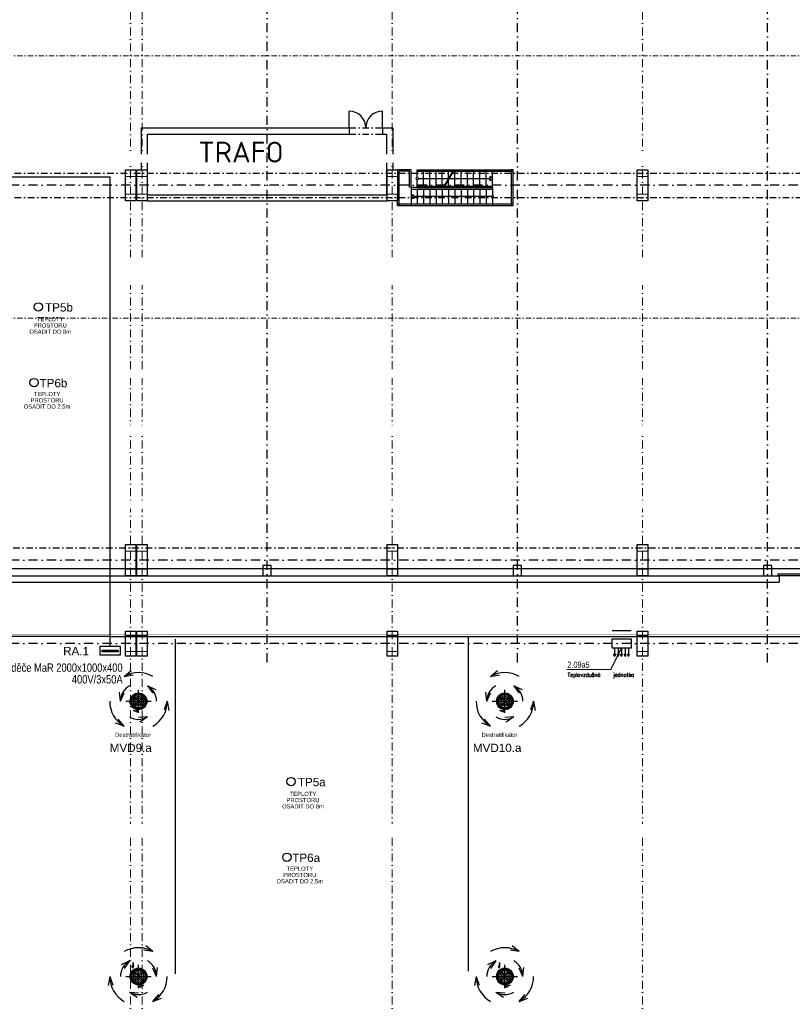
# Model space of a CAD drawing. Header units: millimetres. Extents: x -29085 to 3627694, y -159961 to 2281735.
# Tile 98 of 229: x 286613 to 323662, y 100377 to 147607. Entities that reach past the tile are written whole.
import ezdxf
from ezdxf import colors
from ezdxf.entities.mleader import LeaderData, LeaderLine
from ezdxf.enums import TextEntityAlignment as Align
from ezdxf.math import Vec2, Vec3

# ---------------------------------------------------------------- set-up
doc = ezdxf.new("R2010")
doc.units = ezdxf.units.MM
doc.linetypes.add('DASHDOT', pattern=[25.4, 12.7, -6.35, 0, -6.35])
doc.linetypes.add('ČERCHOVANÁ', pattern=[25.4, 12.7, -6.35, 0, -6.35])
doc.layers.add('NWT_UT_PRIV', color=1, linetype='Continuous')
doc.layers.add('Přístroje MaR', color=1, linetype='Continuous')
doc.styles.add('A99_popis', font='isocpeur.ttf')
doc.styles.add('ad_popis 100', font='isocpeur.ttf', dxfattribs={"height": 200})
doc.styles.add('ARIAL', font='arial.ttf', dxfattribs={"width": 0.8})
doc.styles.add('PITSIMP8', font='pitsimp8')
doc.styles.add('ROMANS', font='romans.shx', dxfattribs={"width": 0.8})
doc.styles.get("Standard").update_dxf_attribs({"font": 'arial.ttf'})

# ---------------------------------------------------------------- blocks, each defined once
blk = doc.blocks.new('2dluk097')
at = {"color": 0, "linetype": 'ByBlock'}
for p, q in [((-0.05, 0.5), (-0.05, -0.1)), ((-0.05, 0.5), (0.05, 0.5)), ((0.05, 0.5), (0.05, -0.1))]:
    blk.add_line(p, q, dxfattribs=at)
for p, q in [((-0.05, -0.1), (-0.23, -0.1)), ((0, -0.5), (-0.23, -0.1)), ((0, -0.5), (0.23, -0.1)), ((0.05, -0.1), (0.23, -0.1))]:
    blk.add_line(p, q)
for points in [[(-0.05, 0.5), (0.05, 0.5), (-0.05, -0.1), (0.05, -0.1)], [(-0.23, -0.1), (0, -0.5), (0.05, -0.1), (-0.05, -0.1)], [(-0.05, -0.1), (0.23, -0.1), (0, -0.5), (-0.05, -0.1)]]:
    blk.add_solid(points)
at = {"linetype": 'ByBlock', "style": 'PITSIMP8', "flags": 9}
for tag, p in [('VOLUMENSTROM', (-0.06, 0.04)), ('DRUCK/-STUFE', (-0.06, 0.02)), ('BEZEICHNUNG', (-0.06, 0.18)), ('RAUM/GRUPPE', (-0.06, 0.16)), ('POS.NR.G-LV', (-0.06, 0.14)), ('ANSCHLUSS', (-0.06, 0)), ('FABRIKAT', (-0.06, 0.12)), ('KENNUNG', (-0.06, 0.08)), ('LEISTUNG', (-0.06, 0.06)), ('TYP', (-0.06, 0.1)), ('SPANNUNG/FREQUENZ', (-0.06, -0.12)), ('TEMPERATUR', (-0.06, -0.06)), ('SCHUTZART', (-0.06, -0.1)), ('GROESSE', (-0.06, -0.02)), ('DREHZAHL', (-0.06, -0.08)), ('GEWICHT', (-0.06, -0.14)), ('DN', (-0.06, -0.04)), ('FREI', (-0.06, -0.16)), ('FREI', (-0.06, -0.18)), ('FREI', (-0.06, -0.2))]:
    blk.add_attdef(tag, text='', height=0.01, dxfattribs=at).set_placement(p, align=Align.MIDDLE)

msp = doc.modelspace()

# ---------------------------------------------------------------- hatches: boundary and pattern name
at = {"layer": 'Přístroje MaR'}
msp.add_hatch(color=256, dxfattribs=at).paths.add_polyline_path([(291330.2, 117365.1), (290574.6, 117365.1), (290574.6, 117289.8), (291330.2, 117289.8)])

# ---------------------------------------------------------------- linework, layer by layer
at = {"color": 251, "linetype": 'DASHDOT', "lineweight": 5, "ltscale": 30}
for p, q in [((291929, 194483.3), (291929, 89198.3)), ((292479, 194483.3), (292479, 89198.3)), ((304479, 194483.3), (304479, 89198.3)), ((316479, 194483.3), (316479, 89273.3))]:
    msp.add_line(p, q, dxfattribs=at)
at = {"color": 251, "linetype": 'ČERCHOVANÁ', "lineweight": 9, "ltscale": 20}
for p, q in [((226029, 145877.9), (358379, 145877.9)), ((226029, 133288.6), (358379, 133288.6)), ((226029, 130583.4), (358379, 130583.4))]:
    msp.add_line(p, q, dxfattribs=at)
at = {"color": 251}
for p, q in [((302409, 142423.3), (302409, 143223.3)), ((304009, 142423.3), (304009, 143223.3)), ((292449, 140413.3), (292449, 142423.3)), ((292449, 142423.3), (302409, 142423.3)), ((302409, 142423.3), (302409, 142123.3)), ((304009, 142423.3), (304509, 142423.3)), ((304009, 142423.3), (304009, 142123.3)), ((304509, 142423.3), (304509, 140413.3)), ((292749, 139213.3), (292749, 142123.3)), ((292749, 142123.3), (302409, 142123.3)), ((304009, 142123.3), (304209, 142123.3)), ((304209, 142123.3), (304209, 139213.3)), ((292729, 138913.3), (304229, 138913.3)), ((292749, 139213.3), (304209, 139213.3)), ((279679, 120933.3), (323034, 120933.3)), ((323034, 120933.3), (323034, 120633.3)), ((279679, 120633.3), (323034, 120633.3))]:
    msp.add_line(p, q, dxfattribs=at)
at = {"color": 251, "linetype": 'ČERCHOVANÁ', "ltscale": 25}
for p, q in [((302409, 142423.3), (304009, 142423.3)), ((302409, 142123.3), (304009, 142123.3)), ((219679, 140253.3), (364729, 140253.3)), ((219679, 139073.3), (364729, 139073.3)), ((231679, 122273.3), (364729, 122273.3))]:
    msp.add_line(p, q, dxfattribs=at)
at = {"color": 251, "linetype": 'Continuous', "ltscale": 10}
for p, q in [((305379, 140413.3), (304729, 140413.3)), ((304804, 138693.3), (304804, 140338.3)), ((305304, 140338.3), (304804, 140338.3)), ((305304, 139553.3), (305304, 140338.3)), ((305379, 139553.3), (305379, 140413.3)), ((305679, 140413.3), (307461.9, 140413.3)), ((305679, 140033.3), (305679, 140413.3)), ((305679, 140338.3), (307383.9, 140338.3)), ((305979, 139628.3), (305979, 140338.3)), ((306279, 139628.3), (306279, 140338.3)), ((306579, 139628.3), (306579, 140338.3)), ((306879, 139628.3), (306879, 140338.3)), ((306930.7, 139553.3), (307427.2, 140413.3)), ((306965.3, 139553.3), (307461.9, 140413.3)), ((307179, 139983.3), (307179, 140338.3)), ((307418.6, 140338.3), (310204, 140338.3)), ((307461.9, 140413.3), (310279, 140413.3)), ((307479, 139628.3), (307479, 140338.3)), ((307779, 139628.3), (307779, 140338.3)), ((308079, 139628.3), (308079, 140338.3)), ((308379, 139628.3), (308379, 140338.3)), ((308679, 139628.3), (308679, 140338.3)), ((308979, 139628.3), (308979, 140338.3)), ((309279, 139553.3), (309279, 140413.3)), ((310204, 138768.3), (310204, 140338.3)), ((310279, 138693.3), (310279, 140413.3)), ((305679, 139553.3), (305679, 139933.3)), ((305729, 139983.3), (307179, 139983.3)), ((307179, 139628.3), (307179, 139923.3)), ((307213.6, 139983.3), (309172.9, 139983.3)), ((309279, 139983.3), (309172.9, 140089.3)), ((309172.9, 139877.2), (309172.9, 140089.3)), ((309279, 139983.3), (309172.9, 139877.2)), ((305379, 139553.3), (305379, 138693.3)), ((305679, 139553.3), (305379, 139553.3)), ((305379, 139478.3), (309279, 139478.3)), ((305679, 139628.3), (306974, 139628.3)), ((305679, 139553.3), (306965.3, 139553.3)), ((305679, 139478.3), (305679, 138768.3)), ((305979, 139478.3), (305979, 138768.3)), ((306279, 139478.3), (306279, 138768.3)), ((306579, 139478.3), (306579, 138768.3)), ((306879, 139478.3), (306879, 138768.3)), ((306965.3, 139553.3), (309279, 139553.3)), ((307008.6, 139628.3), (309279, 139628.3)), ((307179, 139478.3), (307179, 138768.3)), ((307479, 139478.3), (307479, 138768.3)), ((307779, 139478.3), (307779, 138768.3)), ((308079, 139478.3), (308079, 138768.3)), ((308379, 139478.3), (308379, 138768.3)), ((308679, 139478.3), (308679, 138768.3)), ((308979, 139478.3), (308979, 138768.3)), ((309279, 139553.3), (309279, 139173.3)), ((304729, 138693.3), (304729, 139233.3)), ((305379, 139123.3), (305485, 139229.3)), ((305379, 139123.3), (305485, 139017.2)), ((305485, 139229.3), (305485, 139017.2)), ((309229, 139123.3), (305485, 139123.3)), ((309279, 139073.3), (309279, 138693.3)), ((304729, 138768.3), (310204, 138768.3)), ((304729, 138693.3), (310279, 138693.3))]:
    msp.add_line(p, q, dxfattribs=at)
at = {"color": 251, "linetype": 'DASHDOT', "ltscale": 35}
for p, q in [((401278.6, 139663.3), (210329, 139663.3)), ((401278.6, 121683.3), (210329, 121683.3)), ((401278.6, 117683.3), (210329, 117683.3))]:
    msp.add_line(p, q, dxfattribs=at)
at = {"color": 251, "linetype": 'Continuous', "ltscale": 2}
for points in [[(292179, 138913.3), (291679, 138913.3), (291679, 140413.3), (292179, 140413.3)], [(292179, 138913.3), (291679, 138913.3), (291679, 140413.3), (292179, 140413.3)], [(292729, 138913.3), (292229, 138913.3), (292229, 140413.3), (292729, 140413.3)], [(292729, 138913.3), (292229, 138913.3), (292229, 140413.3), (292729, 140413.3)], [(304729, 138913.3), (304229, 138913.3), (304229, 140413.3), (304729, 140413.3)], [(304729, 138913.3), (304229, 138913.3), (304229, 140413.3), (304729, 140413.3)], [(316729, 138913.3), (316229, 138913.3), (316229, 140413.3), (316729, 140413.3)], [(316729, 138913.3), (316229, 138913.3), (316229, 140413.3), (316729, 140413.3)], [(292179, 120933.3), (291679, 120933.3), (291679, 122433.3), (292179, 122433.3)], [(292179, 120933.3), (291679, 120933.3), (291679, 122433.3), (292179, 122433.3)], [(292729, 120933.3), (292229, 120933.3), (292229, 122433.3), (292729, 122433.3)], [(292729, 120933.3), (292229, 120933.3), (292229, 122433.3), (292729, 122433.3)], [(304729, 120933.3), (304229, 120933.3), (304229, 122433.3), (304729, 122433.3)], [(304729, 120933.3), (304229, 120933.3), (304229, 122433.3), (304729, 122433.3)], [(316729, 120933.3), (316229, 120933.3), (316229, 122433.3), (316729, 122433.3)], [(316729, 120933.3), (316229, 120933.3), (316229, 122433.3), (316729, 122433.3)], [(292179, 117083.3), (291679, 117083.3), (291679, 118283.3), (292179, 118283.3)], [(292729, 117083.3), (292229, 117083.3), (292229, 118283.3), (292729, 118283.3)], [(304729, 117083.3), (304229, 117083.3), (304229, 118283.3), (304729, 118283.3)], [(316729, 117083.3), (316229, 117083.3), (316229, 118283.3), (316729, 118283.3)]]:
    msp.add_lwpolyline(points, close=True, dxfattribs=at)
at = {"color": 251, "linetype": 'Continuous', "lineweight": 20, "ltscale": 2}
for points in [[(291679, 140413.3), (292179, 140413.3), (292179, 140093.3), (291679, 140093.3)], [(292229, 140413.3), (292729, 140413.3), (292729, 140093.3), (292229, 140093.3)], [(304229, 140413.3), (304729, 140413.3), (304729, 140093.3), (304229, 140093.3)], [(316229, 140413.3), (316729, 140413.3), (316729, 140093.3), (316229, 140093.3)], [(291679, 139233.3), (292179, 139233.3), (292179, 138913.3), (291679, 138913.3)], [(292229, 139233.3), (292729, 139233.3), (292729, 138913.3), (292229, 138913.3)], [(304229, 139233.3), (304729, 139233.3), (304729, 138913.3), (304229, 138913.3)], [(316229, 139233.3), (316729, 139233.3), (316729, 138913.3), (316229, 138913.3)], [(291679, 122433.3), (292179, 122433.3), (292179, 122113.3), (291679, 122113.3)], [(292229, 122433.3), (292729, 122433.3), (292729, 122113.3), (292229, 122113.3)], [(304229, 122433.3), (304729, 122433.3), (304729, 122113.3), (304229, 122113.3)], [(316229, 122433.3), (316729, 122433.3), (316729, 122113.3), (316229, 122113.3)], [(291679, 121253.3), (292179, 121253.3), (292179, 120933.3), (291679, 120933.3)], [(292229, 121253.3), (292729, 121253.3), (292729, 120933.3), (292229, 120933.3)], [(304229, 121253.3), (304729, 121253.3), (304729, 120933.3), (304229, 120933.3)], [(316229, 121253.3), (316729, 121253.3), (316729, 120933.3), (316229, 120933.3)], [(292179, 118283.3), (291679, 118283.3), (291679, 118063.3), (292179, 118063.3)], [(292729, 118283.3), (292229, 118283.3), (292229, 118063.3), (292729, 118063.3)], [(304729, 118283.3), (304229, 118283.3), (304229, 118063.3), (304729, 118063.3)], [(316729, 118283.3), (316229, 118283.3), (316229, 118063.3), (316729, 118063.3)], [(292179, 117083.3), (291679, 117083.3), (291679, 117303.3), (292179, 117303.3)], [(292729, 117083.3), (292229, 117083.3), (292229, 117303.3), (292729, 117303.3)], [(304729, 117083.3), (304229, 117083.3), (304229, 117303.3), (304729, 117303.3)], [(316729, 117083.3), (316229, 117083.3), (316229, 117303.3), (316729, 117303.3)]]:
    msp.add_lwpolyline(points, close=True, dxfattribs=at)
at = {"color": 251, "linetype": 'Continuous', "ltscale": 10}
for points in [[(310279, 140413.3), (310179, 140413.3), (310179, 140313.3), (310279, 140313.3)], [(310279, 138793.3), (310179, 138793.3), (310179, 138693.3), (310279, 138693.3)]]:
    msp.add_lwpolyline(points, close=True, dxfattribs=at)
at = {"color": 251, "linetype": 'ČERCHOVANÁ', "lineweight": 9, "ltscale": 20}
msp.add_lwpolyline([(358379, 127877.9), (226029, 127877.9)], dxfattribs=at)
at = {"color": 251, "ltscale": 2}
for points in [[(298679, 121433.3), (298279, 121433.3), (298279, 120933.3), (298679, 120933.3)], [(310679, 121433.3), (310279, 121433.3), (310279, 120933.3), (310679, 120933.3)], [(322679, 121433.3), (322279, 121433.3), (322279, 120933.3), (322679, 120933.3)]]:
    msp.add_lwpolyline(points, close=True, dxfattribs=at)
at = {"color": 251}
msp.add_lwpolyline([(327924, 120933.3), (322984, 120933.3), (322984, 121033.3), (327924, 121033.3), (327924, 120933.3), (327924, 120933.3)], dxfattribs=at)
at = {"color": 251, "linetype": 'Continuous', "ltscale": 10}
for centre in [(305679, 139983.3), (309279, 139123.3)]:
    msp.add_circle(centre, 50, dxfattribs=at)
at = {"color": 251}
for centre, start, end in [((302409, 142423.3), 0, 90), ((304009, 142423.3), 90, 180)]:
    msp.add_arc(centre, 800, start, end, dxfattribs=at)
at = {"layer": 'Přístroje MaR'}
for p, q in [((239211.4, 121287.8), (290953.5, 121283.4)), ((290953.5, 121283.4), (354084.4, 121283.4)), ((290953.5, 118018.9), (219160.3, 118018.9)), ((290953.5, 117546.4), (290953.5, 118018.9)), ((290953.5, 118018.9), (343720.6, 118018.9)), ((291453.5, 117546.4), (290453.5, 117546.4)), ((290453.5, 117546.4), (290453.5, 117146.4)), ((290453.5, 117146.4), (291453.5, 117146.4)), ((291453.5, 117146.4), (291453.5, 117546.4)), ((291618.7, 116104.9), (291956.8, 116385.4)), ((291618.7, 116104.9), (291956.8, 116385.4)), ((309188.7, 116104.9), (309526.8, 116385.4)), ((309188.7, 116104.9), (309526.8, 116385.4)), ((291618.7, 116104.9), (292051.8, 116178.7)), ((291618.7, 116104.9), (292051.8, 116178.7)), ((309188.7, 116104.9), (309621.8, 116178.7)), ((309188.7, 116104.9), (309621.8, 116178.7)), ((291443.7, 114910.3), (291401.6, 115347.5)), ((291443.7, 114910.3), (291401.6, 115347.5)), ((291443.7, 114910.3), (291625.9, 115310)), ((291443.7, 114910.3), (291625.9, 115310)), ((292740.8, 115659.1), (292990.6, 115297.7)), ((292740.8, 115659.1), (293137.8, 115471.1)), ((292740.8, 115659.1), (293137.8, 115471.1)), ((292740.8, 115659.1), (292990.6, 115297.7)), ((309013.7, 114910.3), (308971.6, 115347.5)), ((309013.7, 114910.3), (308971.6, 115347.5)), ((309013.7, 114910.3), (309195.9, 115310)), ((309013.7, 114910.3), (309195.9, 115310)), ((310310.8, 115659.1), (310560.6, 115297.7)), ((310310.8, 115659.1), (310707.8, 115471.1)), ((310310.8, 115659.1), (310707.8, 115471.1)), ((310310.8, 115659.1), (310560.6, 115297.7)), ((293687.9, 114910.3), (293535.3, 114498.3)), ((293687.9, 114910.3), (293535.3, 114498.3)), ((293687.9, 114910.3), (293761.8, 114477.2)), ((293687.9, 114910.3), (293761.8, 114477.2)), ((311257.9, 114910.3), (311105.3, 114498.3)), ((311257.9, 114910.3), (311105.3, 114498.3)), ((311257.9, 114910.3), (311331.8, 114477.2)), ((311257.9, 114910.3), (311331.8, 114477.2)), ((291618.7, 113715.6), (291206.8, 113868.2)), ((291618.7, 113715.6), (291206.8, 113868.2)), ((291618.7, 113715.6), (291338.2, 114053.7)), ((291618.7, 113715.6), (291338.2, 114053.7)), ((292740.4, 114161.2), (292302.3, 114128.9)), ((292740.4, 114161.2), (292302.3, 114128.9)), ((292740.4, 114161.2), (292377.2, 113914.2)), ((292740.4, 114161.2), (292377.2, 113914.2)), ((309188.7, 113715.6), (308776.8, 113868.2)), ((309188.7, 113715.6), (308776.8, 113868.2)), ((309188.7, 113715.6), (308908.2, 114053.7)), ((309188.7, 113715.6), (308908.2, 114053.7)), ((310310.4, 114161.2), (309872.3, 114128.9)), ((310310.4, 114161.2), (309872.3, 114128.9)), ((310310.4, 114161.2), (309947.2, 113914.2)), ((310310.4, 114161.2), (309947.2, 113914.2)), ((292998.2, 102904.9), (292565.1, 102978.7)), ((292998.2, 102904.9), (292565.1, 102978.7)), ((292998.2, 102904.9), (292660.1, 103185.4)), ((292998.2, 102904.9), (292660.1, 103185.4)), ((310568.2, 102904.9), (310135.1, 102978.7)), ((310568.2, 102904.9), (310135.1, 102978.7)), ((310568.2, 102904.9), (310230.1, 103185.4)), ((310568.2, 102904.9), (310230.1, 103185.4)), ((291876.1, 102459.1), (291479.1, 102271.1)), ((291876.1, 102459.1), (291479.1, 102271.1)), ((291876.1, 102459.1), (291626.3, 102097.7)), ((291876.1, 102459.1), (291626.3, 102097.7)), ((293173.2, 101710.3), (292991, 102110)), ((293173.2, 101710.3), (292991, 102110)), ((293173.2, 101710.3), (293215.3, 102147.5)), ((293173.2, 101710.3), (293215.3, 102147.5)), ((309446.1, 102459.1), (309049.1, 102271.1)), ((309446.1, 102459.1), (309049.1, 102271.1)), ((309446.1, 102459.1), (309196.3, 102097.7)), ((309446.1, 102459.1), (309196.3, 102097.7)), ((310743.2, 101710.3), (310561, 102110)), ((310743.2, 101710.3), (310561, 102110)), ((310743.2, 101710.3), (310785.3, 102147.5)), ((310743.2, 101710.3), (310785.3, 102147.5)), ((290929, 101710.3), (290855.1, 101277.2)), ((290929, 101710.3), (290855.1, 101277.2)), ((290929, 101710.3), (291081.6, 101298.3)), ((290929, 101710.3), (291081.6, 101298.3)), ((292590.2, 101986.4), (292576.7, 101972.9)), ((308499, 101710.3), (308425.1, 101277.2)), ((308499, 101710.3), (308425.1, 101277.2)), ((308499, 101710.3), (308651.6, 101298.3)), ((308499, 101710.3), (308651.6, 101298.3)), ((310160.2, 101986.4), (310146.7, 101972.9)), ((291876.5, 100961.2), (292314.6, 100928.9)), ((291876.5, 100961.2), (292239.7, 100714.2)), ((291876.5, 100961.2), (292239.7, 100714.2)), ((291876.5, 100961.2), (292314.6, 100928.9)), ((292998.2, 100515.6), (293278.7, 100853.7)), ((292998.2, 100515.6), (293278.7, 100853.7)), ((292998.2, 100515.6), (293410.1, 100668.2)), ((292998.2, 100515.6), (293410.1, 100668.2)), ((309446.5, 100961.2), (309884.6, 100928.9)), ((309446.5, 100961.2), (309809.7, 100714.2)), ((309446.5, 100961.2), (309809.7, 100714.2)), ((309446.5, 100961.2), (309884.6, 100928.9)), ((310568.2, 100515.6), (310848.7, 100853.7)), ((310568.2, 100515.6), (310848.7, 100853.7)), ((310568.2, 100515.6), (310980.1, 100668.2)), ((310568.2, 100515.6), (310980.1, 100668.2))]:
    msp.add_line(p, q, dxfattribs=at)
at = {"layer": 'Přístroje MaR', "ltscale": 10}
for p, q in [((292308.5, 114358.3), (292308.5, 115462.3)), ((309878.5, 114358.3), (309878.5, 115462.3)), ((291695.5, 114910.3), (292921.5, 114910.3)), ((309265.5, 114910.3), (310491.5, 114910.3)), ((292308.5, 101158.3), (292308.5, 102262.3)), ((309878.5, 101158.3), (309878.5, 102262.3)), ((291695.5, 101710.3), (292921.5, 101710.3)), ((309265.5, 101710.3), (310491.5, 101710.3))]:
    msp.add_line(p, q, dxfattribs=at)
at = {"layer": 'Přístroje MaR', "linetype": 'ByBlock'}
for p, q in [((292025, 115184.7), (292256.1, 114953.6)), ((292256.1, 114866.9), (292025, 114635.9)), ((292257.6, 114955.4), (292026.7, 115186.3)), ((292032.3, 115192), (292045.8, 115178.5)), ((292263.3, 114859.4), (292032.4, 114628.5)), ((292265.1, 114962.6), (292034.1, 115193.7)), ((292034.1, 114626.8), (292265.1, 114857.9)), ((292040.2, 114647.6), (292257.6, 114865.1)), ((292045.8, 115178.5), (292263.3, 114961.1)), ((292332.5, 114868.7), (292284.5, 114868.7)), ((292288.5, 114868.7), (292288.5, 114847.9)), ((292288.5, 114847.9), (292304.5, 114847.9)), ((292304.5, 114847.9), (292304.5, 114868.7)), ((292312.5, 114868.7), (292312.5, 114847.9)), ((292312.5, 114847.9), (292328.5, 114847.9)), ((292328.5, 114847.9), (292328.5, 114868.7)), ((292582.8, 115193.7), (292351.8, 114962.6)), ((292351.8, 114857.9), (292582.8, 114626.8)), ((292353.6, 114961.1), (292584.5, 115192)), ((292571.1, 114642), (292353.6, 114859.4)), ((292576.7, 115172.9), (292359.3, 114955.4)), ((292359.3, 114865.1), (292590.2, 114634.2)), ((292360.8, 114953.6), (292591.9, 115184.7)), ((292591.9, 114635.9), (292360.8, 114866.9)), ((309595, 115184.7), (309826.1, 114953.6)), ((309826.1, 114866.9), (309595, 114635.9)), ((309827.6, 114955.4), (309596.7, 115186.3)), ((309602.3, 115192), (309615.8, 115178.5)), ((309833.3, 114859.4), (309602.4, 114628.5)), ((309835.1, 114962.6), (309604.1, 115193.7)), ((309604.1, 114626.8), (309835.1, 114857.9)), ((309610.2, 114647.6), (309827.6, 114865.1)), ((309615.8, 115178.5), (309833.3, 114961.1)), ((309902.5, 114868.7), (309854.5, 114868.7)), ((309858.5, 114868.7), (309858.5, 114847.9)), ((309858.5, 114847.9), (309874.5, 114847.9)), ((309874.5, 114847.9), (309874.5, 114868.7)), ((309882.5, 114868.7), (309882.5, 114847.9)), ((309882.5, 114847.9), (309898.5, 114847.9)), ((309898.5, 114847.9), (309898.5, 114868.7)), ((310152.8, 115193.7), (309921.8, 114962.6)), ((309921.8, 114857.9), (310152.8, 114626.8)), ((309923.6, 114961.1), (310154.5, 115192)), ((310141.1, 114642), (309923.6, 114859.4)), ((310146.7, 115172.9), (309929.3, 114955.4)), ((309929.3, 114865.1), (310160.2, 114634.2)), ((309930.8, 114953.6), (310161.9, 115184.7)), ((310161.9, 114635.9), (309930.8, 114866.9)), ((292026.7, 114634.1), (292040.2, 114647.6)), ((292584.6, 114628.5), (292571.1, 114642)), ((309596.7, 114634.1), (309610.2, 114647.6)), ((310154.6, 114628.5), (310141.1, 114642)), ((292025, 101984.7), (292256.1, 101753.6)), ((292256.1, 101666.9), (292025, 101435.9)), ((292257.6, 101755.4), (292026.7, 101986.3)), ((292032.3, 101992), (292045.8, 101978.5)), ((292263.3, 101659.4), (292032.4, 101428.5)), ((292265.1, 101762.6), (292034.1, 101993.7)), ((292034.1, 101426.8), (292265.1, 101657.9)), ((292040.2, 101447.6), (292257.6, 101665.1)), ((292045.8, 101978.5), (292263.3, 101761.1)), ((292332.5, 101668.7), (292284.5, 101668.7)), ((292288.5, 101668.7), (292288.5, 101647.9)), ((292288.5, 101647.9), (292304.5, 101647.9)), ((292304.5, 101647.9), (292304.5, 101668.7)), ((292312.5, 101668.7), (292312.5, 101647.9)), ((292312.5, 101647.9), (292328.5, 101647.9)), ((292328.5, 101647.9), (292328.5, 101668.7)), ((292582.8, 101993.7), (292351.8, 101762.6)), ((292351.8, 101657.9), (292582.8, 101426.8)), ((292353.6, 101761.1), (292584.5, 101992)), ((292571.1, 101442), (292353.6, 101659.4)), ((292576.7, 101972.9), (292359.3, 101755.4)), ((292359.3, 101665.1), (292590.2, 101434.2)), ((292360.8, 101753.6), (292591.9, 101984.7)), ((292591.9, 101435.9), (292360.8, 101666.9)), ((309595, 101984.7), (309826.1, 101753.6)), ((309826.1, 101666.9), (309595, 101435.9)), ((309827.6, 101755.4), (309596.7, 101986.3)), ((309602.3, 101992), (309615.8, 101978.5)), ((309833.3, 101659.4), (309602.4, 101428.5)), ((309835.1, 101762.6), (309604.1, 101993.7)), ((309604.1, 101426.8), (309835.1, 101657.9)), ((309610.2, 101447.6), (309827.6, 101665.1)), ((309615.8, 101978.5), (309833.3, 101761.1)), ((309902.5, 101668.7), (309854.5, 101668.7)), ((309858.5, 101668.7), (309858.5, 101647.9)), ((309858.5, 101647.9), (309874.5, 101647.9)), ((309874.5, 101647.9), (309874.5, 101668.7)), ((309882.5, 101668.7), (309882.5, 101647.9)), ((309882.5, 101647.9), (309898.5, 101647.9)), ((309898.5, 101647.9), (309898.5, 101668.7)), ((310152.8, 101993.7), (309921.8, 101762.6)), ((309921.8, 101657.9), (310152.8, 101426.8)), ((309923.6, 101761.1), (310154.5, 101992)), ((310141.1, 101442), (309923.6, 101659.4)), ((310146.7, 101972.9), (309929.3, 101755.4)), ((309929.3, 101665.1), (310160.2, 101434.2)), ((309930.8, 101753.6), (310161.9, 101984.7)), ((310161.9, 101435.9), (309930.8, 101666.9)), ((292026.7, 101434.1), (292040.2, 101447.6)), ((292584.6, 101428.5), (292571.1, 101442)), ((309596.7, 101434.1), (309610.2, 101447.6)), ((310154.6, 101428.5), (310141.1, 101442))]:
    msp.add_line(p, q, dxfattribs=at)
at = {"layer": 'Přístroje MaR'}
for points in [[(315025, 118309.3), (315929, 118309.3)], [(315929, 117909.3), (315929, 117457.3), (315025, 117457.3)], [(315025, 117457.3), (315025, 117909.3), (315929, 117909.3)], [(314958.5, 116433.5), (315477, 117457.3)], [(315192.7, 117157.3), (315092.7, 117157.3)], [(315142.7, 117057.3), (315092.7, 117157.3)], [(315142.7, 117457.3), (315142.7, 117157.3)], [(315142.7, 117057.3), (315192.7, 117157.3)], [(315359.8, 117157.3), (315259.8, 117157.3)], [(315309.8, 117057.3), (315259.8, 117157.3)], [(315309.8, 117457.3), (315309.8, 117157.3)], [(315309.8, 117057.3), (315359.8, 117157.3)], [(315527, 117157.3), (315427, 117157.3)], [(315477, 117057.3), (315427, 117157.3)], [(315527, 117157.3), (315427, 117157.3)], [(315477, 117057.3), (315427, 117157.3)], [(315477, 117457.3), (315477, 117157.3)], [(315477, 117457.3), (315477, 117157.3)], [(315477, 117057.3), (315527, 117157.3)], [(315477, 117057.3), (315527, 117157.3)], [(315694.1, 117157.3), (315594.1, 117157.3)], [(315644.1, 117057.3), (315594.1, 117157.3)], [(315644.1, 117457.3), (315644.1, 117157.3)], [(315644.1, 117057.3), (315694.1, 117157.3)], [(315861.2, 117157.3), (315761.2, 117157.3)], [(315811.2, 117057.3), (315761.2, 117157.3)], [(315811.2, 117457.3), (315811.2, 117157.3)], [(315811.2, 117057.3), (315861.2, 117157.3)]]:
    msp.add_lwpolyline(points, dxfattribs=at)
msp.add_lwpolyline([(290574.6, 117365.1), (291330.2, 117365.1), (291330.2, 117289.8), (290574.6, 117289.8)], close=True, dxfattribs=at)
at = {"layer": 'Přístroje MaR', "const_width": 47.4}
msp.add_lwpolyline([(312843.5, 116433.5), (314958.5, 116433.5)], dxfattribs=at)
at = {"layer": 'Přístroje MaR'}
for centre, radius in [((292308.9, 114910.3), 400.5), ((292313.8, 114910.3), 360.6), ((309878.9, 114910.3), 400.5), ((309883.8, 114910.3), 360.6), ((292308.9, 114910.3), 314.5), ((292308.9, 114910.3), 239.5), ((292308.9, 114910.3), 164.5), ((292308.5, 114910.3), 68), ((309878.9, 114910.3), 314.5), ((309878.9, 114910.3), 239.5), ((309878.9, 114910.3), 164.5), ((309878.5, 114910.3), 68), ((299624.9, 111062.6, 93378), 200), ((299425.4, 107431.1, 93378), 200), ((292308.9, 101710.3), 400.5), ((292313.8, 101710.3), 360.6), ((292308.9, 101710.3), 314.5), ((309878.9, 101710.3), 400.5), ((309883.8, 101710.3), 360.6), ((309878.9, 101710.3), 314.5), ((292308.9, 101710.3), 239.5), ((292308.9, 101710.3), 164.5), ((292308.5, 101710.3), 68), ((292578.5, 101980.3), 3.6), ((292578.5, 101980.3), 3.6), ((309878.9, 101710.3), 239.5), ((309878.9, 101710.3), 164.5), ((309878.5, 101710.3), 68), ((310148.5, 101980.3), 3.6), ((310148.5, 101980.3), 3.6)]:
    msp.add_circle(centre, radius, dxfattribs=at)
at = {"layer": 'Přístroje MaR', "linetype": 'ByBlock'}
for centre in [(292038.4, 115180.3), (292038.4, 115180.3), (309608.4, 115180.3), (309608.4, 115180.3), (292038.4, 114640.2), (292038.4, 114640.2), (309608.4, 114640.2), (309608.4, 114640.2), (292038.4, 101980.3), (292038.4, 101980.3), (309608.4, 101980.3), (309608.4, 101980.3), (292038.4, 101440.2), (292038.4, 101440.2), (292578.5, 101440.2), (292578.5, 101440.2), (309608.4, 101440.2), (309608.4, 101440.2), (310148.5, 101440.2), (310148.5, 101440.2)]:
    msp.add_circle(centre, 3.6, dxfattribs=at)
at = {"layer": 'Přístroje MaR'}
for centre, radius, start, end in [((292308.5, 114910.3), 1379.4, 60, 120), ((292308.5, 114910.3), 1379.4, 60, 120), ((309878.5, 114910.3), 1379.4, 60, 120), ((309878.5, 114910.3), 1379.4, 60, 120), ((292308.5, 114910.3), 864.7, 120, 180), ((292308.5, 114910.3), 864.7, 120, 180), ((292308.5, 114910.3), 864.7, 0, 60), ((292308.5, 114910.3), 864.7, 0, 60), ((309878.5, 114910.3), 864.7, 120, 180), ((309878.5, 114910.3), 864.7, 120, 180), ((309878.5, 114910.3), 864.7, 0, 60), ((309878.5, 114910.3), 864.7, 0, 60), ((292308.5, 114910.3), 1379.4, 180, 240), ((292308.5, 114910.3), 1379.4, 180, 240), ((292382.2, 114984), 268.4, 44.14607, 45.85391), ((292570.2, 115179.4), 1.2, 315, 135), ((292382.2, 114984), 270, 44.15113, 45.84887), ((292308.5, 114910.3), 1379.4, 300, 0), ((292308.5, 114910.3), 1379.4, 300, 0), ((309878.5, 114910.3), 1379.4, 180, 240), ((309878.5, 114910.3), 1379.4, 180, 240), ((309952.2, 114984), 268.4, 44.14607, 45.85391), ((310140.2, 115179.4), 1.2, 315, 135), ((309952.2, 114984), 270, 44.15113, 45.84887), ((309878.5, 114910.3), 1379.4, 300, 0), ((309878.5, 114910.3), 1379.4, 300, 0), ((292308.5, 114910.3), 864.7, 240, 300), ((292308.5, 114910.3), 864.7, 240, 300), ((309878.5, 114910.3), 864.7, 240, 300), ((309878.5, 114910.3), 864.7, 240, 300), ((292308.5, 101710.3), 1379.4, 60, 120), ((292308.5, 101710.3), 1379.4, 60, 120), ((309878.5, 101710.3), 1379.4, 60, 120), ((309878.5, 101710.3), 1379.4, 60, 120), ((292308.5, 101710.3), 864.7, 120, 180), ((292308.5, 101710.3), 864.7, 120, 180), ((292308.5, 101710.3), 864.7, 0, 60), ((292308.5, 101710.3), 864.7, 0, 60), ((309878.5, 101710.3), 864.7, 120, 180), ((309878.5, 101710.3), 864.7, 120, 180), ((309878.5, 101710.3), 864.7, 0, 60), ((309878.5, 101710.3), 864.7, 0, 60), ((292308.5, 101710.3), 1379.4, 180, 240), ((292308.5, 101710.3), 1379.4, 180, 240), ((292382.2, 101784), 268.4, 44.14607, 45.85391), ((292570.2, 101979.4), 1.2, 315, 135), ((292382.2, 101784), 270, 44.15113, 45.84887), ((292577.6, 101972), 1.2, 315, 135), ((292587.4, 101989.2), 6.4, 315, 135), ((292587.4, 101989.2), 4, 315.26984, 135.26984), ((292308.5, 101710.3), 1379.4, 300, 0), ((292308.5, 101710.3), 1379.4, 300, 0), ((309878.5, 101710.3), 1379.4, 180, 240), ((309878.5, 101710.3), 1379.4, 180, 240), ((309952.2, 101784), 268.4, 44.14607, 45.85391), ((310140.2, 101979.4), 1.2, 315, 135), ((309952.2, 101784), 270, 44.15113, 45.84887), ((310147.6, 101972), 1.2, 315, 135), ((310157.4, 101989.2), 6.4, 315, 135), ((310157.4, 101989.2), 4, 315.26984, 135.26984), ((309878.5, 101710.3), 1379.4, 300, 0), ((309878.5, 101710.3), 1379.4, 300, 0), ((292308.5, 101710.3), 864.7, 240, 300), ((292308.5, 101710.3), 864.7, 240, 300), ((309878.5, 101710.3), 864.7, 240, 300), ((309878.5, 101710.3), 864.7, 240, 300)]:
    msp.add_arc(centre, radius, start, end, dxfattribs=at)
at = {"layer": 'Přístroje MaR', "linetype": 'ByBlock'}
for centre, radius, start, end in [((292029.5, 115189.2), 6.4, 44.99999, 224.99999), ((292029.5, 115189.2), 4, 45.26984, 225.26984), ((292039.3, 115172), 1.2, 44.99999, 224.99999), ((292234.7, 114984), 270, 134.15113, 135.84886), ((292234.7, 114984), 268.4, 134.14607, 135.85391), ((292046.7, 115179.4), 1.2, 44.99999, 224.99999), ((292308.5, 114910.3), 48, 300.00015, 180), ((292308.5, 114910.3), 48, 180, 240.00015), ((309599.5, 115189.2), 6.4, 44.99999, 224.99999), ((309599.5, 115189.2), 4, 45.26984, 225.26984), ((309609.3, 115172), 1.2, 44.99999, 224.99999), ((309804.7, 114984), 270, 134.15113, 135.84886), ((309804.7, 114984), 268.4, 134.14607, 135.85391), ((309616.7, 115179.4), 1.2, 44.99999, 224.99999), ((309878.5, 114910.3), 48, 300.00015, 180), ((309878.5, 114910.3), 48, 180, 240.00015), ((292029.5, 114631.3), 6.4, 135, 315), ((292029.5, 114631.3), 4, 135.26984, 315.26984), ((292039.3, 114648.5), 1.2, 135, 315), ((292234.7, 114836.5), 270, 224.15113, 225.84887), ((292234.7, 114836.5), 268.4, 224.14607, 225.85391), ((292046.7, 114641.1), 1.2, 135, 315), ((292382.2, 114836.5), 268.4, 314.14607, 315.85391), ((292570.2, 114641.1), 1.2, 225, 45), ((292382.2, 114836.5), 270, 314.15113, 315.84886), ((309599.5, 114631.3), 6.4, 135, 315), ((309599.5, 114631.3), 4, 135.26984, 315.26984), ((309609.3, 114648.5), 1.2, 135, 315), ((309804.7, 114836.5), 270, 224.15113, 225.84887), ((309804.7, 114836.5), 268.4, 224.14607, 225.85391), ((309616.7, 114641.1), 1.2, 135, 315), ((309952.2, 114836.5), 268.4, 314.14607, 315.85391), ((310140.2, 114641.1), 1.2, 225, 45), ((309952.2, 114836.5), 270, 314.15113, 315.84886), ((292029.5, 101989.2), 6.4, 44.99999, 224.99999), ((292029.5, 101989.2), 4, 45.26984, 225.26984), ((292039.3, 101972), 1.2, 44.99999, 224.99999), ((292234.7, 101784), 270, 134.15113, 135.84886), ((292234.7, 101784), 268.4, 134.14607, 135.85391), ((292046.7, 101979.4), 1.2, 44.99999, 224.99999), ((292308.5, 101710.3), 48, 300.00015, 180), ((292308.5, 101710.3), 48, 180, 240.00015), ((309599.5, 101989.2), 6.4, 44.99999, 224.99999), ((309599.5, 101989.2), 4, 45.26984, 225.26984), ((309609.3, 101972), 1.2, 44.99999, 224.99999), ((309804.7, 101784), 270, 134.15113, 135.84886), ((309804.7, 101784), 268.4, 134.14607, 135.85391), ((309616.7, 101979.4), 1.2, 44.99999, 224.99999), ((309878.5, 101710.3), 48, 300.00015, 180), ((309878.5, 101710.3), 48, 180, 240.00015), ((292029.5, 101431.3), 6.4, 135, 315), ((292029.5, 101431.3), 4, 135.26984, 315.26984), ((292039.3, 101448.5), 1.2, 135, 315), ((292234.7, 101636.5), 270, 224.15113, 225.84887), ((292234.7, 101636.5), 268.4, 224.14607, 225.85391), ((292046.7, 101441.1), 1.2, 135, 315), ((292382.2, 101636.5), 268.4, 314.14607, 315.85391), ((292570.2, 101441.1), 1.2, 225, 45), ((292382.2, 101636.5), 270, 314.15113, 315.84886), ((292577.6, 101448.5), 1.2, 225, 45), ((292587.4, 101431.3), 6.4, 225, 45), ((292587.4, 101431.3), 4, 225.26984, 45.26984), ((309599.5, 101431.3), 6.4, 135, 315), ((309599.5, 101431.3), 4, 135.26984, 315.26984), ((309609.3, 101448.5), 1.2, 135, 315), ((309804.7, 101636.5), 270, 224.15113, 225.84887), ((309804.7, 101636.5), 268.4, 224.14607, 225.85391), ((309616.7, 101441.1), 1.2, 135, 315), ((309952.2, 101636.5), 268.4, 314.14607, 315.85391), ((310140.2, 101441.1), 1.2, 225, 45), ((309952.2, 101636.5), 270, 314.15113, 315.84886), ((310147.6, 101448.5), 1.2, 225, 45), ((310157.4, 101431.3), 6.4, 225, 45), ((310157.4, 101431.3), 4, 225.26984, 45.26984)]:
    msp.add_arc(centre, radius, start, end, dxfattribs=at)

# ---------------------------------------------------------------- block references
at = {"layer": 'Přístroje MaR', "yscale": 250, "zscale": 160}
for p, xscale, rotation in [((292188.6, 114445.2), -200, 73.49979641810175), ((309758.6, 114445.2), -200, 73.49979641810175), ((292428.3, 101245.2), 200, 286.5002035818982), ((309998.3, 101245.2), 200, 286.5002035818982)]:
    msp.add_blockref('2dluk097', p, dxfattribs=dict(at, xscale=xscale, rotation=rotation))
at = {"layer": 'Přístroje MaR', "xscale": -200, "yscale": 250, "zscale": 160}
for p in [(292042.8, 102234), (309612.8, 102234)]:
    msp.add_blockref('2dluk097', p, dxfattribs=at)

# ---------------------------------------------------------------- texts
at = {"color": 251, "lineweight": 9, "ltscale": 5, "style": 'ad_popis 100'}
msp.add_text('TRAFO', height=1000, dxfattribs=at).set_placement((295177.4, 140755.7))
at = {"layer": 'Přístroje MaR'}
for s, height, p in [('PROSTORU', 200, (287925.7, 129251, 31126)), ('TEPLOTY', 200, (287925.7, 129551, 31126)), ('RA.1', 400, (289316.8, 117123.8, 93378)), ('Destratifikátor', 200, (292050.5, 113199.7, 31126)), ('Destratifikátor', 200, (309620.5, 113199.7, 31126)), ('MVD9.a', 400, (291939.1, 112477.7, 93378)), ('MVD10.a', 400, (309509.1, 112477.7, 93378)), ('TP5a', 400, (300617.4, 110837.1, 93378)), ('TEPLOTY', 200, (300197.1, 110371, 31126)), ('PROSTORU', 200, (300197.1, 110071, 31126)), ('TP6a', 400, (300351, 107205.6, 93378)), ('TEPLOTY', 200, (300045.6, 106781.3, 31126)), ('PROSTORU', 200, (300045.6, 106481.3, 31126))]:
    msp.add_text(s, height=height, dxfattribs=at).set_placement(p, align=Align.CENTER)
at = {"layer": 'Přístroje MaR', "width": 0.8}
for s, p in [('OSADIT DO 2,5m', (287925.7, 128951, 31126)), ('OSADIT DO 8m', (300197.1, 109771, 31126)), ('OSADIT DO 2,5m', (300045.6, 106181.3, 31126))]:
    msp.add_text(s, height=200, dxfattribs=at).set_placement(p, align=Align.CENTER)
for s, p in [('Rozvaděče MaR 2000x1000x400', (291548.6, 116327.1, 31126)), ('400V/3x50A', (291548.6, 115765.6, 31126))]:
    msp.add_text(s, height=400, dxfattribs=at).set_placement(p, align=Align.RIGHT)
at = {"layer": 'Přístroje MaR', "style": 'ARIAL', "width": 0.8}
msp.add_text('2.09a5', height=300, rotation=359.9994, dxfattribs=at).set_placement((312876.9, 116517.6))
at = {"layer": 'Přístroje MaR'}
note = msp.add_mtext_dynamic_manual_height_columns('Teplovzdušná jednotka ', width=2162.508, gutter_width=12.5, heights=[457, 0], dxfattribs=dict(at, insert=(312891.8, 116282.3), char_height=200, attachment_point=1, line_spacing_factor=0.8, style='ROMANS'))

# ---------------------------------------------------------------- next in the draw order: leaders
at = {"color": 251, "lineweight": 9}
ml = msp.add_multileader_mtext('Standard', dxfattribs=at)
ml.set_content('\\A1;{\\C256;přesun VZT clony (II. etapa)}', color=1, style='A99_popis')
ml.set_leader_properties(color=256, linetype='ByLayer', lineweight=-1)
ml.build(insert=Vec2(0, 0))
ml.multileader.update_dxf_attribs({"dogleg_length": 3.23, "arrow_head_size": 100, "scale": 200})
ctx = ml.context
ctx.base_point, ctx.scale, ctx.char_height, ctx.arrow_head_size, ctx.landing_gap_size, ctx.plane_origin = Vec3(222599, 140895.6), 200, 400, 100, 250, Vec3(218344, 133260)
notes = []
notes.append((ctx, [(0, (1, 1, 0), (221954, 140895.6), (1, 0), 645, [(0, [(220731.5, 138798.3)], 0, [])])]))
ctx.mtext.insert, ctx.mtext.width, ctx.mtext.defined_height, ctx.mtext.flow_direction = Vec3(222849, 141155.6), 8159.943, 8.47, 5
ctx.mtext.has_bg_fill, ctx.mtext.bg_color, ctx.mtext.bg_scale_factor, ctx.mtext.bg_transparency, ctx.mtext.use_window_bg_color = 1, -1073741824, 1, 0, 1
ml = msp.add_multileader_mtext('Standard', dxfattribs=at)
ml.set_content('\\A1;{\\fISOCPEUR|b1|i0|c238|p34;\\C256;demolice vestavby (SO 02) - II. etapa\\P\\fISOCPEUR|b0|i0|c238|p34;(není předmětěm této projektové dokumentace)}', color=1, style='A99_popis')
ml.set_leader_properties(color=256, linetype='ByLayer', lineweight=-1)
ml.build(insert=Vec2(0, 0))
ml.multileader.update_dxf_attribs({"dogleg_length": 3.23, "arrow_head_size": 200, "scale": 200})
ctx = ml.context
ctx.base_point, ctx.scale, ctx.char_height, ctx.arrow_head_size, ctx.landing_gap_size, ctx.plane_origin = Vec3(222584, 135888.3), 200, 500, 200, 250, Vec3(228554, 131392.2)
notes.append((ctx, [(0, (1, 1, 0), (221939, 135888.3), (1, 0), 645, [(0, [(221939, 132018.3)], 0, [])])]))
ctx.mtext.insert, ctx.mtext.width, ctx.mtext.flow_direction = Vec3(222834, 136213.3), 17024.301, 5
ctx.mtext.has_bg_fill, ctx.mtext.bg_color, ctx.mtext.bg_scale_factor, ctx.mtext.bg_transparency, ctx.mtext.use_window_bg_color = 1, -1073741824, 1, 0, 1
ml = msp.add_multileader_mtext('Standard', dxfattribs=at)
ml.set_content('\\A1;{\\C256;vybourání otvoru pro nová vrata}', color=1, style='A99_popis')
ml.set_leader_properties(color=256, linetype='ByLayer', lineweight=-1)
ml.build(insert=Vec2(0, 0))
ml.multileader.update_dxf_attribs({"dogleg_length": 3.23, "arrow_head_size": 200, "scale": 200})
ctx = ml.context
ctx.base_point, ctx.scale, ctx.char_height, ctx.arrow_head_size, ctx.landing_gap_size, ctx.plane_origin = Vec3(220864, 130563.1), 200, 400, 200, 250, Vec3(218344, 122927.5)
notes.append((ctx, [(0, (1, 1, 0), (220219, 130563.1), (1, 0), 645, [(0, [(219579, 130563.2)], 0, [])])]))
ctx.mtext.insert, ctx.mtext.width, ctx.mtext.flow_direction = Vec3(221114, 130823.1), 4238.982, 5
ctx.mtext.has_bg_fill, ctx.mtext.bg_color, ctx.mtext.bg_scale_factor, ctx.mtext.bg_transparency, ctx.mtext.use_window_bg_color = 1, -1073741824, 1, 0, 1
ml = msp.add_multileader_mtext('Standard', dxfattribs=at)
ml.set_content('\\A1;{\\C256;dozdění okenních otvorů}', color=1, style='A99_popis')
ml.set_leader_properties(color=256, linetype='ByLayer', lineweight=-1)
ml.build(insert=Vec2(0, 0))
ml.multileader.update_dxf_attribs({"dogleg_length": 3.23, "arrow_head_size": 200, "scale": 200})
ctx = ml.context
ctx.base_point, ctx.scale, ctx.char_height, ctx.arrow_head_size, ctx.landing_gap_size, ctx.plane_origin = Vec3(220939, 127948.3), 200, 400, 200, 250, Vec3(223979, 117102.5)
notes.append((ctx, [(0, (1, 1, 0), (220294, 127948.3), (1, 0), 645, [(0, [(219479, 127948.5)], 0, [])])]))
ctx.mtext.insert, ctx.mtext.width, ctx.mtext.defined_height, ctx.mtext.flow_direction = Vec3(221189, 128148.3), 4425, 8.47, 5
ctx.mtext.has_bg_fill, ctx.mtext.bg_color, ctx.mtext.bg_scale_factor, ctx.mtext.bg_transparency, ctx.mtext.use_window_bg_color = 1, -1073741824, 1, 0, 1
ml = msp.add_multileader_mtext('Standard', dxfattribs=at)
ml.set_content('\\A1;{\\C256;vybourání oken a dozdění okenních otvorů}', color=1, style='A99_popis')
ml.set_leader_properties(color=256, linetype='ByLayer', lineweight=-1)
ml.build(insert=Vec2(0, 0))
ml.multileader.update_dxf_attribs({"dogleg_length": 3.23, "arrow_head_size": 200, "scale": 200})
ctx = ml.context
ctx.base_point, ctx.scale, ctx.char_height, ctx.arrow_head_size, ctx.landing_gap_size, ctx.plane_origin = Vec3(220939, 124355.8), 200, 400, 200, 250, Vec3(223979, 113510)
notes.append((ctx, [(0, (1, 1, 0), (220294, 124355.8), (1, 0), 645, [(0, [(219479, 124356)], 0, [])])]))
ctx.mtext.insert, ctx.mtext.width, ctx.mtext.defined_height, ctx.mtext.flow_direction = Vec3(221189, 124555.8), 4425, 8.47, 5
ctx.mtext.has_bg_fill, ctx.mtext.bg_color, ctx.mtext.bg_scale_factor, ctx.mtext.bg_transparency, ctx.mtext.use_window_bg_color = 1, -1073741824, 1, 0, 1
ml = msp.add_multileader_mtext('Standard', dxfattribs=at)
ml.set_content('\\A1;{\\C256;demontáž stěnových panelů PUR, tl.40mm, včetně výplní otvorů a klempířských výrobků}', color=1, style='A99_popis')
ml.set_leader_properties(color=256, linetype='ByLayer', lineweight=-1)
ml.build(insert=Vec2(0, 0))
ml.multileader.update_dxf_attribs({"dogleg_length": 1, "arrow_head_size": 300, "scale": 200})
ctx = ml.context
ctx.base_point, ctx.scale, ctx.char_height, ctx.arrow_head_size, ctx.landing_gap_size, ctx.plane_origin = Vec3(215334, 108693.3), 200, 500, 300, 250, Vec3(228554, 101837.2)
notes.append((ctx, [(0, (1, 1, 0), (214749, 108693.3), (1, 0), 585, [(0, [(213414, 108698.3)], 0, [])])]))
ctx.mtext.insert, ctx.mtext.width, ctx.mtext.flow_direction = Vec3(215584, 109018.3), 15225, 5
ctx.mtext.has_bg_fill, ctx.mtext.bg_color, ctx.mtext.bg_scale_factor, ctx.mtext.bg_transparency, ctx.mtext.use_window_bg_color = 1, -1073741824, 1, 0, 1
for ctx, leaders in notes:
    for number, flags, end, landing, length, lines in leaders:
        leader = LeaderData()
        leader.index, (leader.has_last_leader_line, leader.has_dogleg_vector, leader.attachment_direction) = number, flags
        leader.last_leader_point, leader.dogleg_vector, leader.dogleg_length = Vec3(end), Vec3(landing), length
        for number, points, colour, breaks in lines:
            line = LeaderLine()
            line.index, line.vertices, line.color, line.breaks = number, Vec3.list(points), colors.encode_raw_color(colour), breaks
            leader.lines.append(line)
        ctx.leaders.append(leader)

# ---------------------------------------------------------------- next in the draw order: linework, layer by layer
at = {"layer": 'NWT_UT_PRIV', "color": 251, "const_width": 20}
msp.add_lwpolyline([(268446.5, 94041.8), (217723.2, 94041.8), (214447.1, 94041.8), (214447.1, 118133.1), (344858, 118133.1)], dxfattribs=at)
at = {"layer": 'Přístroje MaR'}
for p, q in [((290953.5, 140053), (231407.3, 140053)), ((294074.3, 117893.9), (294074.3, 101833.5)), ((308119, 118018.9), (308119, 101958.6))]:
    msp.add_line(p, q, dxfattribs=at)
msp.add_circle((287305.5, 130200.8, 93378), 200, dxfattribs=at)

# ---------------------------------------------------------------- next in the draw order: texts
at = {"layer": 'Přístroje MaR', "width": 0.8}
msp.add_text('OSADIT DO 8m', height=200, dxfattribs=at).set_placement((288077.2, 132540.8, 31126), align=Align.CENTER)
at = {"layer": 'Přístroje MaR'}
for s, height, p in [('PROSTORU', 200, (288077.2, 132840.8, 31126)), ('TP6b', 400, (288231.2, 129975.4, 93378))]:
    msp.add_text(s, height=height, dxfattribs=at).set_placement(p, align=Align.CENTER)

# ---------------------------------------------------------------- next in the draw order: leaders
at = {"color": 251, "lineweight": 9}
ml = msp.add_multileader_mtext('Standard', dxfattribs=at)
ml.set_content('\\A1;{\\C256;demontáž pásových střešních světlíků}', color=1, style='A99_popis')
ml.set_leader_properties(color=256, linetype='ByLayer', lineweight=-1)
ml.build(insert=Vec2(0, 0))
ml.multileader.update_dxf_attribs({"dogleg_length": 3.23, "arrow_head_size": 200, "scale": 200})
ctx = ml.context
ctx.base_point, ctx.scale, ctx.char_height, ctx.arrow_head_size, ctx.landing_gap_size, ctx.plane_origin = Vec3(245704, 135888.3), 200, 400, 200, 250, Vec3(251674, 131392.2)
notes = []
notes.append((ctx, [(0, (1, 1, 0), (245059, 135888.3), (1, 0), 645, [(0, [(245059, 133288.6)], 0, [])])]))
ctx.mtext.insert, ctx.mtext.width, ctx.mtext.flow_direction = Vec3(245954, 136148.3), 9848.317, 5
ctx.mtext.has_bg_fill, ctx.mtext.bg_color, ctx.mtext.bg_scale_factor, ctx.mtext.bg_transparency, ctx.mtext.use_window_bg_color = 1, -1073741824, 1, 0, 1
for ctx, leaders in notes:
    for number, flags, end, landing, length, lines in leaders:
        leader = LeaderData()
        leader.index, (leader.has_last_leader_line, leader.has_dogleg_vector, leader.attachment_direction) = number, flags
        leader.last_leader_point, leader.dogleg_vector, leader.dogleg_length = Vec3(end), Vec3(landing), length
        for number, points, colour, breaks in lines:
            line = LeaderLine()
            line.index, line.vertices, line.color, line.breaks = number, Vec3.list(points), colors.encode_raw_color(colour), breaks
            leader.lines.append(line)
        ctx.leaders.append(leader)

# ---------------------------------------------------------------- next in the draw order: linework, layer by layer
at = {"color": 251, "linetype": 'DASHDOT', "ltscale": 35}
for points in [[(298479, 116773.3), (298479, 178660.8)], [(310479, 116773.3), (310479, 178660.8)], [(322479, 116773.3), (322479, 178660.8)]]:
    msp.add_lwpolyline(points, dxfattribs=at)
at = {"layer": 'Přístroje MaR'}
msp.add_line((290953.5, 118018.9), (290953.5, 140053), dxfattribs=at)
msp.add_circle((287505, 133832.4, 93378), 200, dxfattribs=at)

# ---------------------------------------------------------------- next in the draw order: texts
for s, height, p in [('TP5b', 400, (288497.6, 133606.9, 93378)), ('TEPLOTY', 200, (288077.2, 133140.8, 31126))]:
    msp.add_text(s, height=height, dxfattribs=at).set_placement(p, align=Align.CENTER)

doc.saveas('drawing.dxf')
